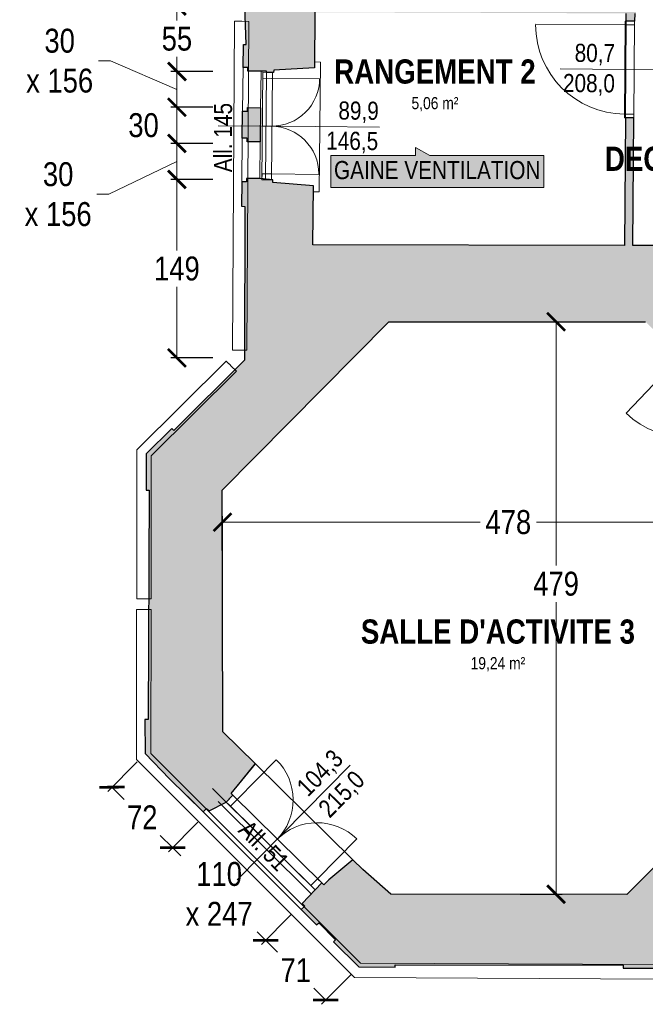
# Model space of a CAD drawing. Extents: x -6068 to 35118, y -17738 to 67348.
# Tile 202 of 243: x -95 to 428, y 22046 to 22869. Entities that reach past the tile are written whole.
import ezdxf
from ezdxf.enums import TextEntityAlignment as Align

# ---------------------------------------------------------------- set-up
doc = ezdxf.new("R2010")
doc.units = 0
doc.header["$LTSCALE"] = 15
doc.linetypes.add('Continua', pattern=[0])
doc.linetypes.add('Cui_CONTINU', pattern=[0])
doc.layers.get('0').update_dxf_attribs({"linetype": 'CONTINUOUS'})
doc.layers.get('DEFPOINTS').update_dxf_attribs({"linetype": 'CONTINUOUS'})
for name, color, linetype, lineweight, true_color in [('Baie Architectural - Seuil - NIVEAUX - Style par défaut', 7, 'Continua', 0, 0x000000), ('EDL-Mesures et Cotes', 7, 'Continua', 0, 0xc0c0c0), ('Enveloppe - NIVEAUX - Style par défaut', 7, 'Continua', 0, 0x000000), ('Extrusion Solide - NIVEAUX - Style par défaut', 7, 'Continua', 0, 0x000000), ('Fenêtre - Cadre - NIVEAUX - Style par défaut', 7, 'Continua', 0, 0x000000), ('Fenêtre - Mesures - NIVEAUX - Style par défaut', 7, 'Continua', 0, 0x000000), ('Fenêtre - Ouvertures - NIVEAUX - Style par défaut', 7, 'Continua', 0, 0x000000), ('Fenêtre - Seuil - NIVEAUX - Style par défaut', 7, 'Continua', 0, 0x000000), ('Notes - NIVEAUX - Style par défaut', 7, 'Continua', 0, 0x000000), ('Pièce - Notes - NIVEAUX - Style par défaut', 7, 'Continua', 0, 0x000000), ('Porte - Cadre - NIVEAUX - Style par défaut', 7, 'Continua', 0, 0x000000), ('Porte - Mesures - NIVEAUX - Style par défaut', 7, 'Continua', 0, 0x000000), ('Porte - Ouvertures - NIVEAUX - Style par défaut', 7, 'Continua', 0, 0x000000), ('Porte - Seuil - NIVEAUX - Style par défaut', 7, 'Continua', 0, 0x000000)]:
    doc.layers.add(name, color=color, linetype=linetype, lineweight=lineweight, true_color=true_color)
doc.layers.add('EDL_NIVEAU 1 murs & cloisons', color=5, linetype='CONTINUOUS')
doc.layers.add('PIS-fond de plan', color=7, linetype='Cui_CONTINU')
doc.styles.add('Arial Narrow', font='ARIALN.TTF')
doc.styles.add('Arial Narrow Bold', font='ARIALNB.TTF')
doc.styles.add('MtXpl_Arial_Narrow', font='ARIALN.TTF')
doc.dimstyles.new('Côtes (ech cm) PIS', dxfattribs={"dimscale": 0, "dimtxt": 20, "dimasz": 15, "dimexe": 5, "dimexo": 5, "dimgap": 5, "dimtad": 0, "dimtih": 1, "dimtoh": 1, "dimdec": 0, "dimtxsty": 'Arial Narrow', "dimblk": 'ARCHTICK', "dimcen": 0, "dimclrd": 256, "dimclre": 256, "dimclrt": 256, "dimadec": 0, "dimazin": 0, "dimtfac": 1, "dimtdec": 0, "dimtmove": 2, "dimatfit": 3, "dimfxl": 30, "dimfxlon": 1, "dimlwd": 0, "dimarcsym": 0})

# ---------------------------------------------------------------- blocks, each defined once
blk = doc.blocks.new('EDP_Niveau 1_2025 09 17')
at = {"layer": 'EDL_NIVEAU 1 murs & cloisons', "linetype": 'Continuous', "ltscale": 0.08}
h = blk.add_hatch(color=9, dxfattribs=at)
h.dxf.hatch_style = 1
h.paths.add_polyline_path([(-88.36, -963.12), (-73.36, -963.21), (-73.39, -966.96), (-56.84, -967.08), (-56.87, -967.43), (-27.24, -970.27), (-26, -1061.72), (79.21, -1061.9), (374.69, -1063.28), (374.69, -1118.78), (420.06, -1118.96), (420.04, -1125.46), (418.85, -1125.45), (418.8, -1131.97), (411.8, -1131.92), (411.8, -1125.42), (151.39, -1124.41), (151, -1171.05), (116.98, -1172.76), (116.96, -1174.76), (110.96, -1174.76), (110.96, -1173.73), (106.43, -1173.73), (95.43, -1173.59), (95.43, -1170.59), (91.47, -1170.54), (91.72, -1151.49), (93.99, -1151.41), (92.85, -1119.32), (28.01, -1119.2), (-36.83, -1119.08), (-36.87, -1121.8), (-88.44, -1121.03), (-88.39, -1071.47), (-86.11, -1071.47), (-86.11, -983.93), (-88.49, -983.92), (-88.36, -963.12)])
h = blk.add_hatch(color=9, dxfattribs=at)
h.dxf.hatch_style = 1
h.paths.add_polyline_path([(91.01, -1207.05), (95.01, -1207.1), (95.04, -1204.1), (106.04, -1204.24), (105.68, -1232.83), (94.68, -1232.69), (94.72, -1229.69), (90.72, -1229.69)])
h = blk.add_hatch(color=9, dxfattribs=at)
h.dxf.hatch_style = 1
h.paths.add_polyline_path([(94.29, -1263.31), (94.25, -1266.31), (90.25, -1266.31), (89.99, -1286.7), (92.89, -1286.74), (92.62, -1415.21), (33.39, -1473.98), (31.75, -1472.33), (10.36, -1493.55), (10.4, -1524.1), (12.73, -1524.1), (12.1, -1715.8), (9.22, -1715.82), (9.42, -1744.2), (29.8, -1765.22), (57.98, -1792.81), (60.8, -1789.98), (62.92, -1792.09), (77.24, -1784.75), (82.86, -1779.06), (81.31, -1777.53), (101.76, -1752.76), (74.55, -1725.94), (73.82, -1524.08), (213.23, -1383.14), (427.92, -1383.27), (455.36, -1409.46), (466.06, -1398.25), (442.3, -1375.57), (442.04, -1319.41), (417.44, -1319.36), (418.21, -1212.7), (411.21, -1212.65), (410.44, -1319.35), (149.74, -1318.88), (150.16, -1269.47), (116.18, -1266.68), (116.18, -1264.68), (105.28, -1263.45), (94.29, -1263.31)])
h = blk.add_hatch(color=9, dxfattribs=at)
h.dxf.hatch_style = 1
h.paths.add_polyline_path([(140.78, -1869.61), (142.91, -1871.72), (140.08, -1874.56), (152.91, -1887.33), (154.65, -1885.58), (168.78, -1899.81), (167.12, -1901.48), (188.19, -1922.46), (218.59, -1922.8), (218.59, -1920.86), (409.25, -1921.1), (409.26, -1923.55), (439.66, -1923.5), (459.75, -1903.5), (487.18, -1876.18), (484.36, -1873.35), (486.49, -1871.23), (473.58, -1857.28), (467.91, -1851.64), (466.37, -1853.18), (461.9, -1849.17), (441.71, -1832.6), (412.42, -1862), (215, -1861.64), (191.43, -1841.13), (183.09, -1832.91), (163.06, -1849.68), (158.85, -1853.95), (157.18, -1852.3)])
at = {"layer": 'Notes - NIVEAUX - Style par défaut', "ltscale": 0.1, "true_color": 0xececec}
blk.add_hatch(color=7, dxfattribs=at).paths.add_polyline_path([(164.87, -1270.95), (343, -1270.95), (343, -1244.12), (247.64, -1244.12), (235.47, -1237.42), (235.47, -1244.12), (164.87, -1244.12)])
at = {"color": 161, "linetype": 'Continua', "lineweight": 13, "ltscale": 0.1, "true_color": 0x7599ff}
for p, q in [((151, -1171.05), (151.04, -1166.05)), ((151.04, -1166.05), (156.04, -1166.09)), ((156.04, -1166.09), (155.12, -1274.51)), ((110.2, -1264.63), (110.96, -1174.7)), ((110.96, -1174.7), (116.96, -1174.76)), ((116.96, -1174.76), (116.98, -1172.76)), ((116.98, -1172.76), (151, -1171.05)), ((116.2, -1264.68), (110.2, -1264.63)), ((116.18, -1266.68), (116.2, -1264.68)), ((150.16, -1269.47), (116.18, -1266.68)), ((150.12, -1274.47), (150.16, -1269.47)), ((155.12, -1274.51), (150.12, -1274.47))]:
    blk.add_line(p, q, dxfattribs=at)
at = {"layer": 'Baie Architectural - Seuil - NIVEAUX - Style par défaut', "color": 103, "linetype": 'Continua', "lineweight": 5, "ltscale": 0.1, "true_color": 0x49c386}
for p, q in [((91.47, -1170.54), (91.01, -1207.05)), ((106.04, -1204.24), (106.43, -1173.73)), ((90.72, -1229.63), (90.25, -1266.26)), ((105.28, -1263.45), (105.68, -1232.83)), ((183.09, -1832.91), (101.52, -1752.51)), ((148.54, -1861.81), (70.68, -1784.3)), ((57.98, -1792.81), (140.08, -1874.56)), ((78.78, -1786.27), (149.67, -1856.14))]:
    blk.add_line(p, q, dxfattribs=at)
at = {"layer": 'EDL_NIVEAU 1 murs & cloisons', "linetype": 'Continuous', "ltscale": 0.08}
for points in [[(418.85, -1125.45), (418.8, -1131.97), (411.8, -1131.92), (411.8, -1125.42)], [(151.39, -1124.41), (151, -1171.05), (116.98, -1172.76), (116.96, -1174.76), (110.96, -1174.76), (110.96, -1173.73), (106.43, -1173.73), (95.43, -1173.59), (95.43, -1170.59), (91.47, -1170.54), (91.72, -1151.49), (93.99, -1151.41), (92.85, -1119.32)], [(442.04, -1319.41), (417.44, -1319.36), (418.21, -1212.7), (411.21, -1212.65), (410.44, -1319.35), (149.74, -1318.88), (150.16, -1269.47), (116.18, -1266.68), (116.18, -1264.68), (105.28, -1263.45), (94.29, -1263.31), (94.29, -1263.31), (94.25, -1266.31), (90.25, -1266.31), (89.99, -1286.7), (92.89, -1286.74), (92.62, -1415.21), (33.39, -1473.98), (31.75, -1472.33), (10.36, -1493.55), (10.4, -1524.1), (12.73, -1524.1), (12.1, -1715.8), (9.22, -1715.82), (9.42, -1744.2), (29.8, -1765.22), (57.98, -1792.81), (60.8, -1789.98), (62.92, -1792.09), (77.24, -1784.75), (82.86, -1779.06), (81.31, -1777.53), (101.76, -1752.76), (74.55, -1725.94), (73.82, -1524.08), (213.23, -1383.14), (427.92, -1383.27)], [(441.71, -1832.6), (412.42, -1862), (215, -1861.64), (191.43, -1841.13), (183.09, -1832.91), (163.06, -1849.68), (158.85, -1853.95), (157.18, -1852.3), (140.78, -1869.61), (140.78, -1869.61), (142.91, -1871.72), (140.08, -1874.56), (152.91, -1887.33), (154.65, -1885.58), (168.78, -1899.81), (167.12, -1901.48), (188.19, -1922.46), (218.59, -1922.8), (218.59, -1920.86), (409.25, -1921.1), (409.26, -1923.55), (439.66, -1923.5)]]:
    blk.add_lwpolyline(points, dxfattribs=at)
blk.add_lwpolyline([(91.01, -1207.05), (95.01, -1207.1), (95.04, -1204.1), (106.04, -1204.24), (105.68, -1232.83), (94.68, -1232.69), (94.72, -1229.69), (90.72, -1229.69), (91.01, -1207.05)], close=True, dxfattribs=at)
at = {"layer": 'Enveloppe - NIVEAUX - Style par défaut', "color": 18, "linetype": 'Continua', "lineweight": 20, "ltscale": 0.1, "true_color": 0x000000}
for p, q in [((92.85, -1119.32), (93.99, -1151.52)), ((151, -1171.05), (151.39, -1124.41)), ((411.85, -1125.42), (411.8, -1131.92)), ((418.8, -1131.97), (418.85, -1125.45)), ((411.8, -1131.92), (418.8, -1131.97)), ((91.72, -1151.49), (91.47, -1170.54)), ((93.99, -1151.52), (91.72, -1151.49)), ((91.47, -1170.54), (95.47, -1170.59)), ((95.47, -1170.59), (95.43, -1173.59)), ((95.43, -1173.59), (106.43, -1173.73)), ((110.96, -1174.7), (116.96, -1174.76)), ((116.96, -1174.76), (116.98, -1172.76)), ((116.98, -1172.76), (151, -1171.05)), ((91.01, -1207.05), (90.72, -1229.63)), ((95.01, -1207.1), (91.01, -1207.05)), ((95.04, -1204.1), (95.01, -1207.1)), ((106.04, -1204.24), (95.04, -1204.1)), ((105.68, -1232.83), (106.04, -1204.24)), ((411.21, -1212.65), (410.44, -1319.35)), ((418.21, -1212.7), (411.21, -1212.65)), ((417.44, -1319.36), (418.21, -1212.7)), ((90.72, -1229.63), (94.72, -1229.69)), ((94.72, -1229.69), (94.68, -1232.69)), ((94.68, -1232.69), (105.68, -1232.83)), ((90.25, -1266.26), (89.99, -1286.7)), ((94.25, -1266.31), (90.25, -1266.26)), ((94.29, -1263.31), (94.25, -1266.31)), ((105.28, -1263.45), (94.29, -1263.31)), ((116.2, -1264.68), (110.2, -1264.63)), ((116.18, -1266.68), (116.2, -1264.68)), ((150.16, -1269.47), (116.18, -1266.68)), ((149.74, -1318.88), (150.16, -1269.47)), ((89.99, -1286.7), (92.89, -1286.74)), ((92.89, -1286.74), (92.62, -1415.21)), ((410.44, -1319.35), (149.74, -1318.88)), ((442.04, -1319.41), (417.44, -1319.36)), ((73.82, -1524.08), (213.23, -1383.14)), ((213.23, -1383.14), (427.92, -1383.27)), ((92.62, -1415.21), (33.43, -1474.02)), ((31.75, -1472.33), (10.36, -1493.55)), ((33.43, -1474.02), (31.75, -1472.33)), ((10.36, -1493.55), (10.4, -1524.1)), ((10.4, -1524.1), (12.73, -1524.1)), ((12.73, -1524.1), (12.1, -1715.8)), ((74.55, -1725.94), (73.82, -1524.08)), ((12.1, -1715.8), (9.22, -1715.82)), ((9.22, -1715.82), (9.42, -1744.2)), ((101.52, -1752.51), (74.55, -1725.94)), ((9.42, -1744.2), (29.8, -1765.22)), ((85.05, -1772.79), (101.52, -1752.51)), ((65.72, -1773.4), (77.24, -1784.75)), ((44.8, -1779.69), (57.98, -1792.81)), ((77.24, -1784.75), (81.46, -1780.48)), ((57.98, -1792.81), (60.8, -1789.98)), ((60.8, -1789.98), (62.92, -1792.09)), ((183.09, -1832.91), (163.06, -1849.68)), ((191.43, -1841.13), (183.09, -1832.91)), ((441.71, -1832.6), (412.42, -1862)), ((215, -1861.64), (191.43, -1841.13)), ((163.06, -1849.68), (158.85, -1853.95)), ((412.42, -1862), (215, -1861.64)), ((142.91, -1871.72), (140.08, -1874.56)), ((140.08, -1874.56), (152.91, -1887.33)), ((140.78, -1869.61), (142.91, -1871.72)), ((152.91, -1887.33), (154.65, -1885.58)), ((154.65, -1885.58), (168.78, -1899.81)), ((168.78, -1899.81), (167.12, -1901.48)), ((167.12, -1901.48), (188.19, -1922.46)), ((188.19, -1922.46), (218.59, -1922.8)), ((218.59, -1922.8), (218.61, -1920.86)), ((218.61, -1920.86), (409.25, -1921.1)), ((409.25, -1921.1), (409.26, -1923.55)), ((409.26, -1923.55), (439.66, -1923.5))]:
    blk.add_line(p, q, dxfattribs=at)
at = {"layer": 'Extrusion Solide - NIVEAUX - Style par défaut', "color": 253, "linetype": 'Continua', "lineweight": 13, "ltscale": 0.1, "true_color": 0xa5a5c0}
for p, q in [((84.21, -1132), (82.48, -1406.89)), ((84.24, -1132), (84.21, -1132)), ((84.35, -1132), (84.24, -1132)), ((84.52, -1132.01), (84.35, -1132)), ((84.76, -1132.01), (84.52, -1132.01)), ((85.04, -1132.01), (84.76, -1132.01)), ((85.37, -1132.01), (85.04, -1132.01)), ((85.73, -1132.01), (85.37, -1132.01)), ((86.11, -1132.02), (85.73, -1132.01)), ((86.5, -1132.02), (86.11, -1132.02)), ((86.88, -1132.02), (86.5, -1132.02)), ((87.24, -1132.02), (86.88, -1132.02)), ((87.57, -1132.02), (87.24, -1132.02)), ((87.86, -1132.03), (87.57, -1132.02)), ((88.09, -1132.03), (87.86, -1132.03)), ((88.27, -1132.03), (88.09, -1132.03)), ((88.37, -1132.03), (88.27, -1132.03)), ((88.41, -1132.03), (88.37, -1132.03)), ((90.21, -1132.04), (88.41, -1132.03)), ((96.21, -1132.08), (90.21, -1132.04)), ((94.48, -1406.96), (96.21, -1132.08)), ((82.48, -1406.89), (82.52, -1406.89)), ((82.52, -1406.89), (82.63, -1406.89)), ((82.63, -1406.89), (82.8, -1406.89)), ((82.8, -1406.89), (83.03, -1406.89)), ((83.03, -1406.89), (83.32, -1406.89)), ((83.32, -1406.89), (83.65, -1406.89)), ((83.65, -1406.89), (84.01, -1406.9)), ((84.01, -1406.9), (84.39, -1406.9)), ((84.39, -1406.9), (84.78, -1406.9)), ((84.78, -1406.9), (85.16, -1406.9)), ((85.16, -1406.9), (85.52, -1406.91)), ((85.52, -1406.91), (85.85, -1406.91)), ((85.85, -1406.91), (86.14, -1406.91)), ((86.14, -1406.91), (86.37, -1406.91)), ((86.37, -1406.91), (86.54, -1406.91)), ((86.54, -1406.91), (86.65, -1406.91)), ((86.65, -1406.91), (86.68, -1406.91)), ((86.68, -1406.91), (88.48, -1406.92)), ((88.48, -1406.92), (94.48, -1406.96)), ((77.31, -1416.09), (2.65, -1490.2)), ((77.34, -1416.12), (77.31, -1416.09)), ((77.41, -1416.19), (77.34, -1416.12)), ((77.54, -1416.31), (77.41, -1416.19)), ((77.7, -1416.48), (77.54, -1416.31)), ((77.9, -1416.68), (77.7, -1416.48)), ((78.13, -1416.92), (77.9, -1416.68)), ((78.39, -1417.17), (78.13, -1416.92)), ((78.66, -1417.44), (78.39, -1417.17)), ((78.93, -1417.72), (78.66, -1417.44)), ((79.2, -1417.99), (78.93, -1417.72)), ((79.45, -1418.25), (79.2, -1417.99)), ((79.68, -1418.48), (79.45, -1418.25)), ((79.89, -1418.68), (79.68, -1418.48)), ((80.05, -1418.85), (79.89, -1418.68)), ((80.17, -1418.97), (80.05, -1418.85)), ((80.25, -1419.05), (80.17, -1418.97)), ((80.27, -1419.07), (80.25, -1419.05)), ((81.54, -1420.35), (80.27, -1419.07)), ((85.77, -1424.61), (81.54, -1420.35)), ((14.64, -1495.21), (85.77, -1424.61)), ((2.65, -1490.2), (2.41, -1614.76)), ((14.41, -1614.78), (14.64, -1495.21)), ((2.41, -1614.76), (2.73, -1614.76)), ((2.73, -1614.76), (2.96, -1614.76)), ((2.96, -1614.76), (3.25, -1614.76)), ((3.25, -1614.76), (3.58, -1614.76)), ((3.58, -1614.76), (3.94, -1614.76)), ((3.94, -1614.76), (4.32, -1614.76)), ((4.32, -1614.76), (4.71, -1614.76)), ((4.71, -1614.76), (5.09, -1614.77)), ((5.09, -1614.77), (5.45, -1614.77)), ((5.45, -1614.77), (5.78, -1614.77)), ((5.78, -1614.77), (6.06, -1614.77)), ((6.06, -1614.77), (6.47, -1614.77)), ((6.47, -1614.77), (6.58, -1614.77)), ((6.58, -1614.77), (6.61, -1614.77)), ((6.61, -1614.77), (8.41, -1614.77)), ((8.41, -1614.77), (14.41, -1614.78)), ((2.39, -1623.84), (2.14, -1749.11)), ((2.53, -1623.84), (2.39, -1623.84)), ((2.7, -1623.85), (2.53, -1623.84)), ((2.94, -1623.85), (2.7, -1623.85)), ((3.22, -1623.85), (2.94, -1623.85)), ((3.55, -1623.85), (3.22, -1623.85)), ((3.91, -1623.85), (3.55, -1623.85)), ((4.29, -1623.85), (3.91, -1623.85)), ((4.68, -1623.85), (4.29, -1623.85)), ((5.06, -1623.85), (4.68, -1623.85)), ((5.42, -1623.85), (5.06, -1623.85)), ((5.75, -1623.85), (5.42, -1623.85)), ((6.04, -1623.85), (5.75, -1623.85)), ((6.27, -1623.85), (6.04, -1623.85)), ((6.59, -1623.85), (6.27, -1623.85)), ((8.39, -1623.86), (6.59, -1623.85)), ((14.39, -1623.87), (8.39, -1623.86)), ((14.15, -1744.14), (14.39, -1623.87)), ((189.68, -1919.31), (14.15, -1744.14)), ((2.14, -1749.11), (184.69, -1931.29)), ((437.08, -1920.66), (189.68, -1919.31)), ((184.69, -1931.29), (441.94, -1932.68))]:
    blk.add_line(p, q, dxfattribs=at)
at = {"layer": 'Fenêtre - Cadre - NIVEAUX - Style par défaut', "color": 161, "linetype": 'Continua', "lineweight": 13, "ltscale": 0.1, "true_color": 0x7599ff}
for p, q in [((107.2, -1264.6), (107.96, -1174.68)), ((107.92, -1179.68), (107.96, -1174.68)), ((107.96, -1174.68), (115.96, -1174.75)), ((107.96, -1174.68), (115.96, -1174.75)), ((115.96, -1174.75), (115.2, -1264.67)), ((115.96, -1174.75), (115.92, -1179.75)), ((115.92, -1179.75), (107.92, -1179.68)), ((107.2, -1264.6), (107.24, -1259.6)), ((115.2, -1264.67), (107.2, -1264.6)), ((107.24, -1259.6), (115.24, -1259.67)), ((115.24, -1259.67), (115.2, -1264.67)), ((77.24, -1784.75), (82.86, -1779.06)), ((77.24, -1784.75), (82.86, -1779.06)), ((151.56, -1858), (77.24, -1784.75)), ((80.81, -1788.26), (77.24, -1784.75)), ((86.42, -1782.57), (80.81, -1788.26)), ((82.86, -1779.06), (157.18, -1852.3)), ((82.86, -1779.06), (86.42, -1782.57)), ((148, -1854.49), (153.61, -1848.79)), ((153.61, -1848.79), (157.18, -1852.3)), ((151.56, -1858), (148, -1854.49)), ((157.18, -1852.3), (151.56, -1858)), ((157.18, -1852.3), (151.56, -1858))]:
    blk.add_line(p, q, dxfattribs=at)
at = {"layer": 'Fenêtre - Mesures - NIVEAUX - Style par défaut', "color": 161, "linetype": 'Continua', "lineweight": 13, "ltscale": 0.1, "true_color": 0x7599ff}
for p, q in [((151.58, -1220.02), (70.58, -1219.33)), ((151.58, -1220.02), (205.5, -1220.47)), ((143.18, -1792.18), (181.03, -1753.77)), ((143.18, -1792.18), (86.32, -1849.87))]:
    blk.add_line(p, q, dxfattribs=at)
at = {"layer": 'Fenêtre - Ouvertures - NIVEAUX - Style par défaut', "color": 161, "linetype": 'Continua', "lineweight": 13, "ltscale": 0.1, "true_color": 0x7599ff}
for p, q in [((115.92, -1179.75), (107.92, -1179.68)), ((115.42, -1179.74), (155.38, -1180.08)), ((115.58, -1219.71), (107.58, -1219.64)), ((115.58, -1219.71), (107.58, -1219.64)), ((115.24, -1259.67), (107.24, -1259.6)), ((114.74, -1259.67), (154.7, -1260.01)), ((86.07, -1782.92), (119.18, -1749.33)), ((86.42, -1782.57), (80.81, -1788.26)), ((120.02, -1815.68), (114.4, -1821.38)), ((120.02, -1815.68), (114.4, -1821.38)), ((153.26, -1849.15), (186.38, -1815.55)), ((153.61, -1848.79), (148, -1854.49))]:
    blk.add_line(p, q, dxfattribs=at)
at = {"layer": 'Fenêtre - Ouvertures - NIVEAUX - Style par défaut', "color": 161, "linetype": 'Continua', "lineweight": 5, "ltscale": 0.1, "true_color": 0x7599ff}
for centre, radius, start, end in [((115.42, -1179.74), 39.96, 269.51227, 0), ((114.74, -1259.67), 39.96, 0, 89.51228), ((86.07, -1782.92), 47.17, 315.41577, 45.41585), ((153.26, -1849.15), 47.17, 45.41577, 135.41577)]:
    blk.add_arc(centre, radius, start, end, dxfattribs=at)
at = {"layer": 'Fenêtre - Seuil - NIVEAUX - Style par défaut', "color": 161, "linetype": 'Continua', "lineweight": 5, "ltscale": 0.1, "true_color": 0x7599ff}
for p, q in [((182.84, -1832.67), (101.76, -1752.76)), ((77.24, -1784.75), (151.56, -1858))]:
    blk.add_line(p, q, dxfattribs=at)
at = {"layer": 'Notes - NIVEAUX - Style par défaut', "color": 18, "linetype": 'Continua', "lineweight": 13, "ltscale": 0.1, "true_color": 0x000000}
blk.add_lwpolyline([(164.87, -1270.95), (343, -1270.95), (343, -1244.12), (247.64, -1244.12), (235.47, -1237.42), (235.47, -1244.12), (164.87, -1244.12)], close=True, dxfattribs=at)
at = {"layer": 'Porte - Cadre - NIVEAUX - Style par défaut', "color": 103, "linetype": 'Continua', "lineweight": 5, "ltscale": 0.1, "true_color": 0x49c386}
for p, q in [((410.81, -1131.91), (410.21, -1212.64)), ((418.8, -1131.97), (410.81, -1131.91)), ((418.21, -1212.7), (418.8, -1131.97)), ((410.21, -1212.64), (418.21, -1212.7))]:
    blk.add_line(p, q, dxfattribs=at)
at = {"layer": 'Porte - Mesures - NIVEAUX - Style par défaut', "color": 103, "linetype": 'Continua', "lineweight": 13, "ltscale": 0.1, "true_color": 0x49c386}
for q in [(356.59, -1171.88), (458.51, -1172.63)]:
    blk.add_line((410.51, -1172.28), q, dxfattribs=at)
at = {"layer": 'Porte - Ouvertures - NIVEAUX - Style par défaut', "color": 103, "linetype": 'Continua', "lineweight": 13, "ltscale": 0.1, "true_color": 0x49c386}
for p, q in [((410.78, -1134.91), (336.05, -1134.36)), ((410.78, -1134.91), (418.78, -1134.97)), ((410.24, -1209.64), (418.24, -1209.7)), ((462.71, -1406.1), (411.61, -1459.63))]:
    blk.add_line(p, q, dxfattribs=at)
at = {"layer": 'Porte - Ouvertures - NIVEAUX - Style par défaut', "color": 103, "linetype": 'Continua', "lineweight": 5, "ltscale": 0.1, "true_color": 0x49c386}
for centre, radius, start, end in [((410.78, -1134.91), 74.74, 180.00001, 269.58135), ((462.71, -1406.1), 74, 226.33146, 316.33136)]:
    blk.add_arc(centre, radius, start, end, dxfattribs=at)
at = {"layer": 'Porte - Seuil - NIVEAUX - Style par défaut', "color": 103, "linetype": 'Continua', "lineweight": 5, "ltscale": 0.1, "true_color": 0x49c386}
for p, q in [((411.8, -1131.92), (411.21, -1212.65)), ((418.21, -1212.7), (418.8, -1131.97))]:
    blk.add_line(p, q, dxfattribs=at)
at = {"layer": 'Fenêtre - Mesures - NIVEAUX - Style par défaut', "color": 161, "linetype": 'Continuous', "true_color": 0x7599ff, "style": 'MtXpl_Arial_Narrow'}
for s, rotation, p in [('All. 145', 90, (82.17, -1258.2)), ('89,9', 359.51218, (171.02, -1214.14)), ('146,5', 359.51218, (160.87, -1239.35)), ('104,3', 45.4158, (145.66, -1781.06)), ('215,0', 45.4158, (163.76, -1798.73)), ('All. 51', 314.37908, (86.56, -1809.21))]:
    blk.add_text(s, height=15.153, rotation=rotation, dxfattribs=at).set_placement(p)
at = {"layer": 'Notes - NIVEAUX - Style par défaut', "color": 8, "true_color": 0x808080, "insert": (253.73, -1248.81), "char_height": 15.1534, "width": 172.6387, "attachment_point": 2, "line_spacing_factor": 1.001787, "style": 'Arial Narrow'}
blk.add_mtext('GAINE VENTILATION', dxfattribs=at)
at = {"layer": 'Pièce - Notes - NIVEAUX - Style par défaut', "color": 18, "true_color": 0x000000, "style": 'Arial Narrow Bold'}
for s, p in [('RANGEMENT 2', (251.84, -1184.09)), ('DEGAGEMENT 2', (486.53, -1257.05)), ("SALLE D'ACTIVITE 3", (304.49, -1652.28))]:
    blk.add_text(s, height=20.2055, dxfattribs=at).set_placement(p, align=Align.CENTER)
at = {"layer": 'Pièce - Notes - NIVEAUX - Style par défaut', "color": 8, "true_color": 0x808080, "style": 'Arial Narrow'}
for s, p in [('5,06 m²', (251.84, -1195.39)), ('19,24 m²', (304.49, -1663.59))]:
    blk.add_text(s, height=10.103, dxfattribs=at).set_placement(p, align=Align.TOP_CENTER)
at = {"layer": 'Porte - Mesures - NIVEAUX - Style par défaut', "color": 103, "linetype": 'Continuous', "true_color": 0x49c386, "style": 'MtXpl_Arial_Narrow'}
for s, p in [('80,7', (368.61, -1165.93)), ('208,0', (358.84, -1191.16))]:
    blk.add_text(s, height=15.153, rotation=359.58126, dxfattribs=at).set_placement(p)
blk = doc.blocks.new('_ArchTick')
at = {"color": 0, "linetype": 'ByBlock', "const_width": 0.15}
blk.add_lwpolyline([(-0.5, -0.5), (0.5, 0.5)], dxfattribs=at)
blk = doc.blocks.new('*D163')
at = {"layer": 'DEFPOINTS', "color": 0, "linetype": 'Continuous', "ltscale": 0.08, "transparency": 16777216}
for p in [(94.87, 22880.68), (36.06, 22826.03), (95.4, 22826.03)]:
    blk.add_point(p, dxfattribs=at)
at = {"layer": 'EDL-Mesures et Cotes', "linetype": 'Continuous', "lineweight": -2, "ltscale": 0.08, "transparency": 16777216}
for p, q in [((66.06, 22880.68), (31.06, 22880.68)), ((66.06, 22826.03), (31.06, 22826.03))]:
    blk.add_line(p, q, dxfattribs=at)
at = {"layer": 'EDL-Mesures et Cotes', "linetype": 'Continuous', "lineweight": 0, "ltscale": 0.08, "transparency": 16777216}
for p, q in [((36.06, 22880.68), (36.06, 22868.53)), ((36.06, 22826.03), (36.06, 22838.18))]:
    blk.add_line(p, q, dxfattribs=at)
at = {"layer": 'EDL-Mesures et Cotes', "linetype": 'Continuous', "lineweight": 0, "ltscale": 0.08, "transparency": 16777216, "xscale": 15, "yscale": 15, "zscale": 15}
for p, rotation in [((36.06, 22880.68), 90), ((36.06, 22826.03), 270)]:
    blk.add_blockref('_ArchTick', p, dxfattribs=dict(at, rotation=rotation))
at = {"layer": 'EDL-Mesures et Cotes', "linetype": 'Continuous', "ltscale": 0.08, "transparency": 16777216, "insert": (36.06, 22853.35), "char_height": 20, "attachment_point": 5, "style": 'Arial Narrow'}
blk.add_mtext('55', dxfattribs=at)
blk = doc.blocks.new('*D167')
at = {"layer": 'DEFPOINTS', "color": 0, "linetype": 'Continuous', "ltscale": 0.08, "transparency": 16777216}
for p in [(95.4, 22826.03), (36.06, 22796.15), (95.02, 22796.15)]:
    blk.add_point(p, dxfattribs=at)
at = {"layer": 'EDL-Mesures et Cotes', "linetype": 'Continuous', "lineweight": 0, "ltscale": 0.08, "transparency": 16777216}
for p, q in [((-19.6, 22834.94), (-29.6, 22834.94)), ((36.06, 22811.09), (-19.6, 22834.94)), ((36.06, 22826.03), (36.06, 22796.15))]:
    blk.add_line(p, q, dxfattribs=at)
at = {"layer": 'EDL-Mesures et Cotes', "linetype": 'Continuous', "lineweight": -2, "ltscale": 0.08, "transparency": 16777216}
for p, q in [((66.06, 22826.03), (31.06, 22826.03)), ((66.06, 22796.15), (31.06, 22796.15))]:
    blk.add_line(p, q, dxfattribs=at)
at = {"layer": 'EDL-Mesures et Cotes', "linetype": 'Continuous', "lineweight": 0, "ltscale": 0.08, "transparency": 16777216, "xscale": 15, "yscale": 15, "zscale": 15}
for p, rotation in [((36.06, 22826.03), 90), ((36.06, 22796.15), 270)]:
    blk.add_blockref('_ArchTick', p, dxfattribs=dict(at, rotation=rotation))
at = {"layer": 'EDL-Mesures et Cotes', "linetype": 'Continuous', "ltscale": 0.08, "transparency": 16777216, "insert": (-61.99, 22834.94), "char_height": 20, "attachment_point": 5, "style": 'Arial Narrow'}
blk.add_mtext('30\\Px 156', dxfattribs=at)
blk = doc.blocks.new('*D168')
at = {"layer": 'DEFPOINTS', "color": 0, "linetype": 'Continuous', "ltscale": 0.08, "transparency": 16777216}
for p in [(95.02, 22796.15), (36.06, 22765.91), (94.63, 22765.91)]:
    blk.add_point(p, dxfattribs=at)
at = {"layer": 'EDL-Mesures et Cotes', "linetype": 'Continuous', "lineweight": -2, "ltscale": 0.08, "transparency": 16777216}
for p, q in [((66.06, 22796.15), (31.06, 22796.15)), ((66.06, 22765.91), (31.06, 22765.91))]:
    blk.add_line(p, q, dxfattribs=at)
at = {"layer": 'EDL-Mesures et Cotes', "linetype": 'Continuous', "lineweight": 0, "ltscale": 0.08, "transparency": 16777216}
blk.add_line((36.06, 22796.15), (36.06, 22765.91), dxfattribs=at)
at = {"layer": 'EDL-Mesures et Cotes', "linetype": 'Continuous', "lineweight": 0, "ltscale": 0.08, "transparency": 16777216, "xscale": 15, "yscale": 15, "zscale": 15}
for p, rotation in [((36.06, 22796.15), 90), ((36.06, 22765.91), 270)]:
    blk.add_blockref('_ArchTick', p, dxfattribs=dict(at, rotation=rotation))
at = {"layer": 'EDL-Mesures et Cotes', "linetype": 'Continuous', "ltscale": 0.08, "transparency": 16777216, "insert": (8.14, 22781.03), "char_height": 20, "attachment_point": 5, "style": 'Arial Narrow'}
blk.add_mtext('30', dxfattribs=at)
blk = doc.blocks.new('*D169')
at = {"layer": 'DEFPOINTS', "color": 0, "linetype": 'Continuous', "ltscale": 0.08, "transparency": 16777216}
for p in [(94.63, 22765.91), (36.06, 22735.8), (94.25, 22735.8)]:
    blk.add_point(p, dxfattribs=at)
at = {"layer": 'EDL-Mesures et Cotes', "linetype": 'Continuous', "lineweight": -2, "ltscale": 0.08, "transparency": 16777216}
for p, q in [((66.06, 22765.91), (31.06, 22765.91)), ((66.06, 22735.8), (31.06, 22735.8))]:
    blk.add_line(p, q, dxfattribs=at)
at = {"layer": 'EDL-Mesures et Cotes', "linetype": 'Continuous', "lineweight": 0, "ltscale": 0.08, "transparency": 16777216}
for p, q in [((36.06, 22765.91), (36.06, 22735.8)), ((36.06, 22750.86), (-20.88, 22723.35)), ((-20.88, 22723.35), (-30.88, 22723.35))]:
    blk.add_line(p, q, dxfattribs=at)
at = {"layer": 'EDL-Mesures et Cotes', "linetype": 'Continuous', "lineweight": 0, "ltscale": 0.08, "transparency": 16777216, "xscale": 15, "yscale": 15, "zscale": 15}
for p, rotation in [((36.06, 22765.91), 90), ((36.06, 22735.8), 270)]:
    blk.add_blockref('_ArchTick', p, dxfattribs=dict(at, rotation=rotation))
at = {"layer": 'EDL-Mesures et Cotes', "linetype": 'Continuous', "ltscale": 0.08, "transparency": 16777216, "insert": (-63.27, 22723.35), "char_height": 20, "attachment_point": 5, "style": 'Arial Narrow'}
blk.add_mtext('30\\Px 156', dxfattribs=at)
blk = doc.blocks.new('*D170')
at = {"layer": 'DEFPOINTS', "color": 0, "linetype": 'Continuous', "ltscale": 0.08, "transparency": 16777216}
for p in [(94.25, 22735.8), (36.06, 22586.58), (92.6, 22586.58)]:
    blk.add_point(p, dxfattribs=at)
at = {"layer": 'EDL-Mesures et Cotes', "linetype": 'Continuous', "lineweight": -2, "ltscale": 0.08, "transparency": 16777216}
for p, q in [((66.06, 22735.8), (31.06, 22735.8)), ((66.06, 22586.58), (31.06, 22586.58))]:
    blk.add_line(p, q, dxfattribs=at)
at = {"layer": 'EDL-Mesures et Cotes', "linetype": 'Continuous', "lineweight": 0, "ltscale": 0.08, "transparency": 16777216}
for p, q in [((36.06, 22735.8), (36.06, 22676.4)), ((36.06, 22586.58), (36.06, 22645.98))]:
    blk.add_line(p, q, dxfattribs=at)
at = {"layer": 'EDL-Mesures et Cotes', "linetype": 'Continuous', "lineweight": 0, "ltscale": 0.08, "transparency": 16777216, "xscale": 15, "yscale": 15, "zscale": 15}
for p, rotation in [((36.06, 22735.8), 90), ((36.06, 22586.58), 270)]:
    blk.add_blockref('_ArchTick', p, dxfattribs=dict(at, rotation=rotation))
at = {"layer": 'EDL-Mesures et Cotes', "linetype": 'Continuous', "ltscale": 0.08, "transparency": 16777216, "insert": (36.06, 22661.19), "char_height": 20, "attachment_point": 5, "style": 'Arial Narrow'}
blk.add_mtext('149', dxfattribs=at)
blk = doc.blocks.new('*D145')
at = {"layer": 'DEFPOINTS', "color": 0, "linetype": 'Continuous', "ltscale": 0.08, "transparency": 16777216}
for p in [(9.4, 22255.53), (60.09, 22205.06), (32.41, 22177.25)]:
    blk.add_point(p, dxfattribs=at)
at = {"layer": 'EDL-Mesures et Cotes', "linetype": 'Continuous', "lineweight": -2, "ltscale": 0.08, "transparency": 16777216}
for p, q in [((2.88, 22248.98), (-21.81, 22224.18)), ((53.57, 22198.51), (28.88, 22173.71))]:
    blk.add_line(p, q, dxfattribs=at)
at = {"layer": 'EDL-Mesures et Cotes', "linetype": 'Continuous', "lineweight": 0, "ltscale": 0.08, "transparency": 16777216}
for p, q in [((-18.28, 22227.72), (-8.05, 22217.53)), ((32.41, 22177.25), (22.17, 22187.45))]:
    blk.add_line(p, q, dxfattribs=at)
at = {"layer": 'EDL-Mesures et Cotes', "linetype": 'Continuous', "lineweight": 0, "ltscale": 0.08, "transparency": 16777216, "xscale": 15, "yscale": 15, "zscale": 15}
for p, rotation in [((-18.28, 22227.72), 135.1264352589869), ((32.41, 22177.25), 315.1264352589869)]:
    blk.add_blockref('_ArchTick', p, dxfattribs=dict(at, rotation=rotation))
at = {"layer": 'EDL-Mesures et Cotes', "linetype": 'Continuous', "ltscale": 0.08, "transparency": 16777216, "insert": (7.06, 22202.49), "char_height": 20, "attachment_point": 5, "style": 'Arial Narrow'}
blk.add_mtext('72', dxfattribs=at)
blk = doc.blocks.new('*D146')
at = {"layer": 'DEFPOINTS', "color": 0, "linetype": 'Continuous', "ltscale": 0.08, "transparency": 16777216}
for p in [(60.09, 22205.06), (137.95, 22127.54), (110.26, 22099.74)]:
    blk.add_point(p, dxfattribs=at)
at = {"layer": 'EDL-Mesures et Cotes', "linetype": 'Continuous', "lineweight": -2, "ltscale": 0.08, "transparency": 16777216}
for p, q in [((53.57, 22198.51), (28.88, 22173.71)), ((131.43, 22121), (106.74, 22096.2))]:
    blk.add_line(p, q, dxfattribs=at)
at = {"layer": 'EDL-Mesures et Cotes', "linetype": 'Continuous', "lineweight": 0, "ltscale": 0.08, "transparency": 16777216}
for p, q in [((32.41, 22177.25), (39.44, 22170.25)), ((110.26, 22099.74), (103.23, 22106.74))]:
    blk.add_line(p, q, dxfattribs=at)
at = {"layer": 'EDL-Mesures et Cotes', "linetype": 'Continuous', "lineweight": 0, "ltscale": 0.08, "transparency": 16777216, "xscale": 15, "yscale": 15, "zscale": 15}
for p, rotation in [((32.41, 22177.25), 135.1264376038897), ((110.26, 22099.74), 315.1264376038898)]:
    blk.add_blockref('_ArchTick', p, dxfattribs=dict(at, rotation=rotation))
at = {"layer": 'EDL-Mesures et Cotes', "linetype": 'Continuous', "ltscale": 0.08, "transparency": 16777216, "insert": (71.34, 22138.5), "char_height": 20, "attachment_point": 5, "style": 'Arial Narrow'}
blk.add_mtext('110\\Px 247', dxfattribs=at)
blk = doc.blocks.new('*D134')
at = {"layer": 'DEFPOINTS', "color": 0, "linetype": 'Continuous', "ltscale": 0.08, "transparency": 16777216}
for p in [(137.95, 22127.54), (188.17, 22077.54), (160.49, 22049.74)]:
    blk.add_point(p, dxfattribs=at)
at = {"layer": 'EDL-Mesures et Cotes', "linetype": 'Continuous', "lineweight": -2, "ltscale": 0.08, "transparency": 16777216}
for p, q in [((131.43, 22121), (106.74, 22096.2)), ((181.65, 22071), (156.96, 22046.2))]:
    blk.add_line(p, q, dxfattribs=at)
at = {"layer": 'EDL-Mesures et Cotes', "linetype": 'Continuous', "lineweight": 0, "ltscale": 0.08, "transparency": 16777216}
for p, q in [((110.26, 22099.74), (120.28, 22089.77)), ((160.49, 22049.74), (150.47, 22059.71))]:
    blk.add_line(p, q, dxfattribs=at)
at = {"layer": 'EDL-Mesures et Cotes', "linetype": 'Continuous', "lineweight": 0, "ltscale": 0.08, "transparency": 16777216, "xscale": 15, "yscale": 15, "zscale": 15}
for p, rotation in [((110.26, 22099.74), 135.1264376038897), ((160.49, 22049.74), 315.1264376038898)]:
    blk.add_blockref('_ArchTick', p, dxfattribs=dict(at, rotation=rotation))
at = {"layer": 'EDL-Mesures et Cotes', "linetype": 'Continuous', "ltscale": 0.08, "transparency": 16777216, "insert": (135.38, 22074.74), "char_height": 20, "attachment_point": 5, "style": 'Arial Narrow'}
blk.add_mtext('71', dxfattribs=at)
blk = doc.blocks.new('*D310')
at = {"layer": 'DEFPOINTS', "color": 0, "linetype": 'Continuous', "ltscale": 0.08, "transparency": 16777216}
for p in [(552.18, 22449.21), (552.18, 22381.58), (74.18, 22374.99)]:
    blk.add_point(p, dxfattribs=at)
at = {"layer": 'EDL-Mesures et Cotes', "linetype": 'Continuous', "lineweight": -2, "ltscale": 0.08, "transparency": 16777216}
for p, q in [((74.18, 22419.21), (74.18, 22454.21)), ((552.18, 22419.21), (552.18, 22454.21))]:
    blk.add_line(p, q, dxfattribs=at)
at = {"layer": 'EDL-Mesures et Cotes', "linetype": 'Continuous', "lineweight": 0, "ltscale": 0.08, "transparency": 16777216}
for p, q in [((74.18, 22449.21), (289.72, 22449.21)), ((552.18, 22449.21), (336.65, 22449.21))]:
    blk.add_line(p, q, dxfattribs=at)
at = {"layer": 'EDL-Mesures et Cotes', "linetype": 'Continuous', "lineweight": 0, "ltscale": 0.08, "transparency": 16777216, "xscale": 15, "yscale": 15, "zscale": 15, "rotation": 180}
blk.add_blockref('_ArchTick', (74.18, 22449.21), dxfattribs=at)
at = {"layer": 'EDL-Mesures et Cotes', "linetype": 'Continuous', "lineweight": 0, "ltscale": 0.08, "transparency": 16777216, "xscale": 15, "yscale": 15, "zscale": 15}
blk.add_blockref('_ArchTick', (552.18, 22449.21), dxfattribs=at)
at = {"layer": 'EDL-Mesures et Cotes', "linetype": 'Continuous', "ltscale": 0.08, "transparency": 16777216, "insert": (313.18, 22449.21), "char_height": 20, "attachment_point": 5, "style": 'Arial Narrow'}
blk.add_mtext('478', dxfattribs=at)
blk = doc.blocks.new('*D311')
at = {"layer": 'DEFPOINTS', "color": 0, "linetype": 'Continuous', "ltscale": 0.08, "transparency": 16777216}
for p in [(320.58, 22616.8), (313.71, 22138.18), (353.11, 22138.18)]:
    blk.add_point(p, dxfattribs=at)
at = {"layer": 'EDL-Mesures et Cotes', "linetype": 'Continuous', "lineweight": -2, "ltscale": 0.08, "transparency": 16777216}
for p, q in [((325.58, 22616.8), (358.11, 22616.8)), ((323.11, 22138.18), (358.11, 22138.18))]:
    blk.add_line(p, q, dxfattribs=at)
at = {"layer": 'EDL-Mesures et Cotes', "linetype": 'Continuous', "lineweight": 0, "ltscale": 0.08, "transparency": 16777216}
for p, q in [((353.11, 22616.8), (353.11, 22412.91)), ((353.11, 22138.18), (353.11, 22382.49))]:
    blk.add_line(p, q, dxfattribs=at)
at = {"layer": 'EDL-Mesures et Cotes', "linetype": 'Continuous', "lineweight": 0, "ltscale": 0.08, "transparency": 16777216, "xscale": 15, "yscale": 15, "zscale": 15}
for p, rotation in [((353.11, 22616.8), 90), ((353.11, 22138.18), 270)]:
    blk.add_blockref('_ArchTick', p, dxfattribs=dict(at, rotation=rotation))
at = {"layer": 'EDL-Mesures et Cotes', "linetype": 'Continuous', "ltscale": 0.08, "transparency": 16777216, "insert": (353.11, 22397.7), "char_height": 20, "attachment_point": 5, "style": 'Arial Narrow'}
blk.add_mtext('479', dxfattribs=at)

msp = doc.modelspace()

# ---------------------------------------------------------------- block references
at = {"layer": 'PIS-fond de plan'}
msp.add_blockref('EDP_Niveau 1_2025 09 17', (0, 24000), dxfattribs=at)

# ---------------------------------------------------------------- dimensions: what is measured, and where the dimension line sits
at = {"layer": 'EDL-Mesures et Cotes', "linetype": 'Continuous', "ltscale": 0.08}
for base, p1, p2, angle, picture, middle in [((36.06, 22826.03), (94.87, 22880.68), (95.4, 22826.03), 90, '*D163', (36.06, 22853.35)), ((36.06, 22765.91), (95.02, 22796.15), (94.63, 22765.91), 90, '*D168', (8.14, 22781.03)), ((36.06, 22586.58), (94.25, 22735.8), (92.6, 22586.58), 90, '*D170', (36.06, 22661.19)), ((160.49, 22049.74), (137.95, 22127.54), (188.17, 22077.54), 135.12644, '*D134', (135.38, 22074.74))]:
    dim = msp.add_linear_dim(base=base, p1=p1, p2=p2, angle=angle, dimstyle='Côtes (ech cm) PIS', override={"dimscale": 1}, dxfattribs=at)
    dim.commit()
    dim.dimension.update_dxf_attribs({"geometry": picture, "text_midpoint": middle})
for base, p1, p2, picture, middle in [((36.06, 22796.15), (95.4, 22826.03), (95.02, 22796.15), '*D167', (-34.6, 22834.94)), ((36.06, 22735.8), (94.63, 22765.91), (94.25, 22735.8), '*D169', (-35.88, 22723.35))]:
    dim = msp.add_linear_dim(base=base, p1=p1, p2=p2, angle=90, text='<>\\Px 156', dimstyle='Côtes (ech cm) PIS', override={"dimscale": 1, "dimtmove": 1}, dxfattribs=at)
    dim.commit()
    dim.dimension.update_dxf_attribs({"geometry": picture, "text_midpoint": middle, "dimtype": 160})
dim = msp.add_linear_dim(base=(353.11, 22138.18), p1=(320.58, 22616.8), p2=(313.71, 22138.18), angle=90, dimstyle='Côtes (ech cm) PIS', override={"dimscale": 1}, dxfattribs=at)
dim.commit()
dim.dimension.update_dxf_attribs({"geometry": '*D311', "text_midpoint": (353.11, 22397.7), "dimtype": 160})
dim = msp.add_linear_dim(base=(552.18, 22449.21), p1=(74.18, 22374.99), p2=(552.18, 22381.58), dimstyle='Côtes (ech cm) PIS', override={"dimscale": 1}, dxfattribs=at)
dim.commit()
dim.dimension.update_dxf_attribs({"geometry": '*D310', "text_midpoint": (313.18, 22449.21)})
dim = msp.add_aligned_dim(p1=(9.4, 22255.53), p2=(60.09, 22205.06), distance=-39.23, dimstyle='Côtes (ech cm) PIS', override={"dimscale": 1}, dxfattribs=at)
dim.commit()
dim.dimension.update_dxf_attribs({"geometry": '*D145', "text_midpoint": (7.06, 22202.49)})
dim = msp.add_linear_dim(base=(110.26, 22099.74), p1=(60.09, 22205.06), p2=(137.95, 22127.54), angle=135.12644, text='<>\\Px 247', dimstyle='Côtes (ech cm) PIS', override={"dimscale": 1}, dxfattribs=at)
dim.commit()
dim.dimension.update_dxf_attribs({"geometry": '*D146', "text_midpoint": (71.34, 22138.5)})

doc.saveas('drawing.dxf')
